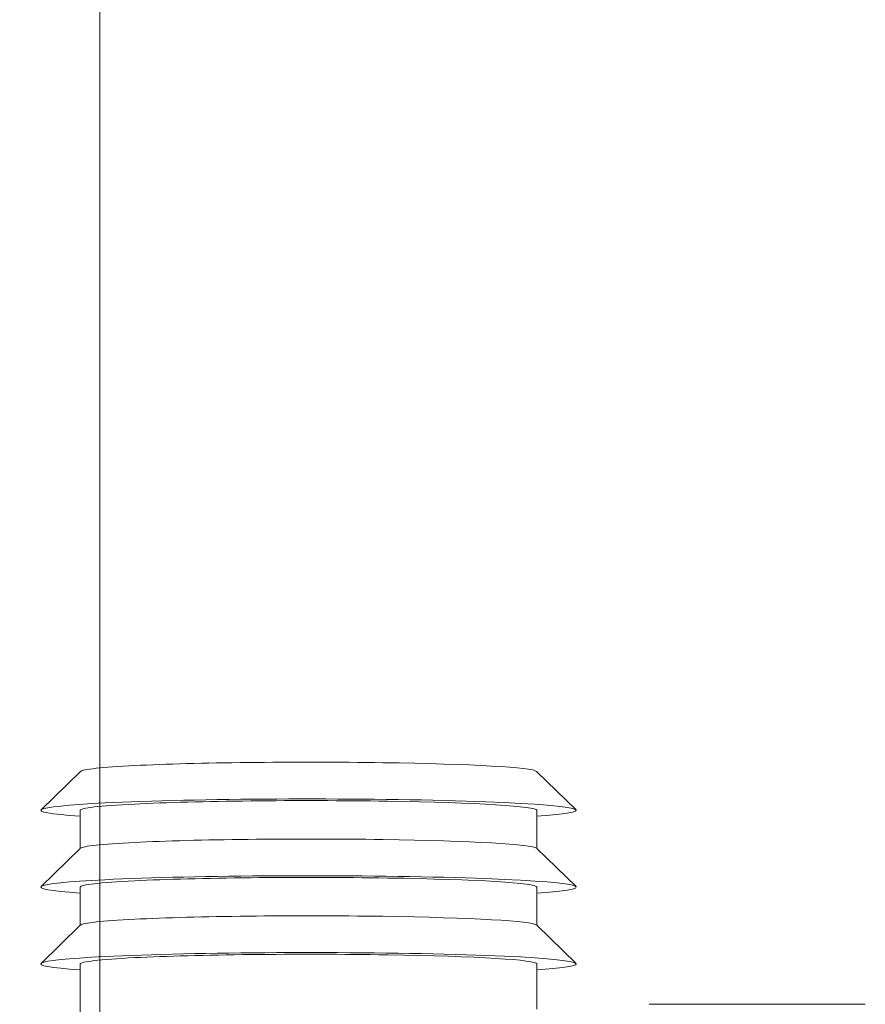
# Model space of a CAD drawing. Header units: millimetres. Extents: x -2274 to 12297, y -16157 to 26321.
# Tile 44 of 256: x -250 to -232, y -6999 to -6979. Entities that reach past the tile are written whole.
import ezdxf

# ---------------------------------------------------------------- set-up
doc = ezdxf.new("R2010")
doc.units = ezdxf.units.MM
doc.layers.add('-ŚCIANY DZIAŁOWE', color=3, linetype='Continuous', lineweight=35)

msp = doc.modelspace()

# ---------------------------------------------------------------- linework, layer by layer
at = {"layer": '-ŚCIANY DZIAŁOWE', "color": 253, "lineweight": 13}
msp.add_line((-248, -6816), (-248, -7083), dxfattribs=at)
at = {"color": 253, "lineweight": 13}
for points in [[(-248.402, -6994.274), (-249.221, -6995.071)], [(-238.911, -6994.274), (-238.092, -6995.071)], [(-248.406, -6995.082), (-248.406, -6995.876), (-249.221, -6996.67)], [(-238.906, -6995.082), (-238.906, -6995.876), (-238.092, -6996.67)], [(-248.406, -6996.68), (-248.406, -6997.475), (-249.221, -6998.268)], [(-238.906, -6996.68), (-238.906, -6997.475), (-238.092, -6998.268)], [(-248.406, -6999.651), (-248.406, -6998.279)], [(-238.906, -6999.218), (-238.906, -6998.279)], [(-236.573, -6999.119), (-232.074, -6999.119)]]:
    msp.add_lwpolyline(points, dxfattribs=at)
at = {"color": 253, "lineweight": 13, "extrusion": (0, 0, -1)}
for centre, major_axis, start_param, end_param in [((-243.656, -6994.282), (-4.75, 0), 0.705617, 3.097928), ((-243.656, -6994.282), (-4.75, 0), 0.043665, 0.705617), ((-243.656, -6995.082), (-5.57, 0), 5.733752, 6.988802), ((-243.656, -6995.082), (-5.57, 0), 0.705617, 3.691026), ((-243.656, -6995.082), (-4.75, 0), 0.705617, 3.141593), ((-243.656, -6995.082), (-4.75, 0), 0, 0.705617), ((-243.656, -6995.881), (-4.75, 0), 0.043665, 0.705617), ((-243.656, -6995.881), (-4.75, 0), 0.705617, 3.097928), ((-243.656, -6996.68), (-5.57, 0), 5.733752, 6.988802), ((-243.656, -6996.68), (-4.75, 0), 0, 0.705617), ((-243.656, -6996.68), (-5.57, 0), 0.705617, 3.691026), ((-243.656, -6996.68), (-4.75, 0), 0.705617, 3.141593), ((-243.656, -6997.479), (-4.75, 0), 0.043665, 0.705617), ((-243.656, -6997.479), (-4.75, 0), 0.705617, 3.097928), ((-243.656, -6998.279), (-5.57, 0), 5.733752, 6.988802), ((-243.656, -6998.279), (-4.75, 0), 0, 0.705617), ((-243.656, -6998.279), (-5.57, 0), 0.705617, 3.691026), ((-243.656, -6998.279), (-4.75, 0), 0.705617, 3.141593)]:
    msp.add_ellipse(centre, major_axis=major_axis, ratio=0.04256, start_param=start_param, end_param=end_param, dxfattribs=at)

doc.saveas('drawing.dxf')
